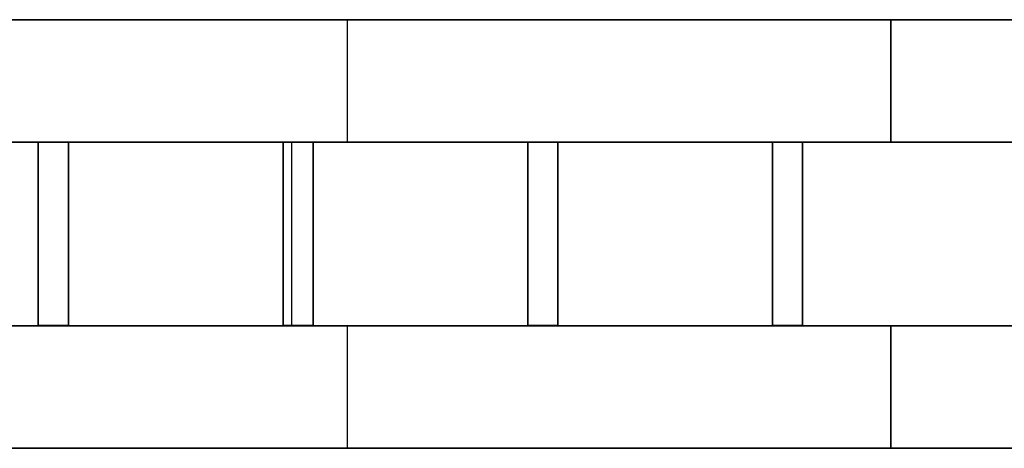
# Model space of a CAD drawing. Header units: millimetres. Extents: x -35 to 33166, y -35 to 31591.
# Tile 36 of 100: x 2793 to 3611, y 863 to 1219. Entities that reach past the tile are written whole.
import ezdxf

# ---------------------------------------------------------------- set-up
doc = ezdxf.new("R2010")
doc.units = ezdxf.units.MM
doc.header["$LTSCALE"] = 25.4
doc.layers.get('0').update_dxf_attribs({"true_color": 0xffffff})
doc.layers.add('ICF - L2', color=7, linetype='Continuous', true_color=0x64ff64)

# ---------------------------------------------------------------- blocks, each defined once
blk = doc.blocks.new('6XR35_96_S_Web')
for p, q in [((-76.07, -46.84, -12.5), (-76.07, 46.84, -12.5)), ((-76.07, 46.84, -12.5), (76.07, 46.84, -12.5)), ((76.07, 46.84, 12.5), (-76.07, 46.84, 12.5)), ((-76.07, 46.84, 12.5), (-76.07, -46.84, 12.5)), ((-76.07, 46.84, -12.5), (-76.07, 46.84, 12.5)), ((76.07, 46.84, -12.5), (76.07, -46.84, -12.5)), ((76.07, -46.84, 12.5), (76.07, 46.84, 12.5)), ((76.07, 46.84, 12.5), (76.07, 46.84, -12.5)), ((76.07, -46.84, -12.5), (-76.07, -46.84, -12.5)), ((-76.07, -46.84, 12.5), (76.07, -46.84, 12.5)), ((-76.07, -46.84, 12.5), (-76.07, -46.84, -12.5)), ((76.07, -46.84, -12.5), (76.07, -46.84, 12.5))]:
    blk.add_line(p, q)
blk = doc.blocks.new('Group9667')
for p, q in [((-101.6, 320.7, 457.2), (-101.6, 2438.4, 457.2)), ((-101.6, 0, 0), (-101.6, 2438.4, 0)), ((0, 0, 0), (0, 2438.4, 0)), ((0, 320.7, 457.2), (0, 2438.4, 457.2))]:
    blk.add_line(p, q)
blk = doc.blocks.new('Group#4723')
for p, q in [((-355.6, 320.7, 457.2), (-355.6, 2438.4, 457.2)), ((-355.6, 0, 0), (-355.6, 2438.4, 0)), ((-254, 0, 0), (-254, 2438.4, 0)), ((-254, 320.7, 457.2), (-254, 2438.4, 457.2))]:
    blk.add_line(p, q)
blk = doc.blocks.new('6XR35_96_S#1_MSG#20')
for name in ['Group#4723', 'Group9667']:
    blk.add_blockref(name, (0, 0))
at = {"extrusion": (9.72607e-16, 1, -1.15708e-14)}
for p in [(177.67, 97.84, 1930.4), (177.67, 97.84, 1727.2), (177.67, 97.84, 1524), (177.67, 97.84, 1320.8)]:
    blk.add_blockref('6XR35_96_S_Web', p, dxfattribs=at)
at = {"extrusion": (9.72607e-16, 1, 1.15708e-14)}
for p in [(177.67, 358.96, 1930.4), (177.67, 358.96, 1727.2), (177.67, 358.96, 1524), (177.67, 358.96, 1320.8)]:
    blk.add_blockref('6XR35_96_S_Web', p, dxfattribs=at)
blk = doc.blocks.new('Group9356')
for p, q in [((-101.6, 269.9, 457.2), (-101.6, 2438.4, 457.2)), ((-101.6, 0, 0), (-101.6, 2438.4, 0)), ((0, 0, 0), (0, 2438.4, 0)), ((0, 2438.4, 457.2), (0, 269.9, 457.2))]:
    blk.add_line(p, q)
blk = doc.blocks.new('Group9357')
for p, q in [((-355.6, 269.9, 457.2), (-355.6, 2438.4, 457.2)), ((-355.6, 0, 0), (-355.6, 2438.4, 0)), ((-254, 0, 0), (-254, 2438.4, 0)), ((-254, 2438.4, 457.2), (-254, 269.9, 457.2))]:
    blk.add_line(p, q)
blk = doc.blocks.new('6XR35_96_S#1_MSG#11')
for name in ['Group9357', 'Group9356']:
    blk.add_blockref(name, (0, 0))
at = {"extrusion": (9.72607e-16, 1, -1.15708e-14)}
for p in [(177.67, 97.84, 2336.8), (177.67, 97.84, 2133.6), (177.67, 97.84, 1930.4), (177.67, 97.84, 1727.2)]:
    blk.add_blockref('6XR35_96_S_Web', p, dxfattribs=at)
at = {"extrusion": (9.72607e-16, 1, 1.15708e-14)}
for p in [(177.67, 358.96, 2336.8), (177.67, 358.96, 2133.6), (177.67, 358.96, 1930.4), (177.67, 358.96, 1727.2)]:
    blk.add_blockref('6XR35_96_S_Web', p, dxfattribs=at)
blk = doc.blocks.new('Group9832')
for p, q in [((-101.6, 1184.3, 457.2), (-101.6, 2438.4, 457.2)), ((-101.6, 2438.4, 0), (-101.6, 727.1, 0)), ((0, 2438.4, 0), (0, 727.1, 0)), ((0, 1184.3, 457.2), (0, 2438.4, 457.2))]:
    blk.add_line(p, q)
blk = doc.blocks.new('Group9833')
for p, q in [((-355.6, 1184.3, 457.2), (-355.6, 2438.4, 457.2)), ((-355.6, 2438.4, 0), (-355.6, 727.1, 0)), ((-254, 2438.4, 0), (-254, 727.1, 0)), ((-254, 1184.3, 457.2), (-254, 2438.4, 457.2))]:
    blk.add_line(p, q)
blk = doc.blocks.new('6XR35_96_S#1_MSG#29')
for name in ['Group9833', 'Group9832']:
    blk.add_blockref(name, (0, 0))
at = {"extrusion": (9.72607e-16, 1, -1.15708e-14)}
for p in [(177.67, 97.84, 2336.8), (177.67, 97.84, 2133.6), (177.67, 97.84, 1930.4), (177.67, 97.84, 1727.2)]:
    blk.add_blockref('6XR35_96_S_Web', p, dxfattribs=at)
at = {"extrusion": (9.72607e-16, 1, 1.15708e-14)}
for p in [(177.67, 358.96, 2336.8), (177.67, 358.96, 2133.6), (177.67, 358.96, 1930.4), (177.67, 358.96, 1727.2)]:
    blk.add_blockref('6XR35_96_S_Web', p, dxfattribs=at)
blk = doc.blocks.new('Group11763')
for p, q in [((-101.6, 156.845), (-101.6, -1660.525)), ((0, 156.845), (0, -1660.525)), ((-101.6, -1203.325, 457.2), (-101.6, -300.355, 457.2)), ((0, -1203.325, 457.2), (0, -300.355, 457.2)), ((-101.6, -1203.325, 457.2), (-101.6, -1660.525)), ((0, -1203.325, 457.2), (-101.6, -1203.325, 457.2)), ((0, -1660.525), (0, -1203.325, 457.2))]:
    blk.add_line(p, q)
blk = doc.blocks.new('Group#5333')
for p, q in [((-355.6, 156.845), (-355.6, -1660.525)), ((-254, 156.845), (-254, -1660.525)), ((-355.6, -1203.325, 457.2), (-355.6, -300.355, 457.2)), ((-254, -1203.325, 457.2), (-254, -300.355, 457.2)), ((-355.6, -1203.325, 457.2), (-355.6, -1660.525)), ((-254, -1203.325, 457.2), (-355.6, -1203.325, 457.2)), ((-254, -1660.525), (-254, -1203.325, 457.2))]:
    blk.add_line(p, q)
blk = doc.blocks.new('6XR35_96_S_CUT_71_5_GM')
for name in ['Group#5333', 'Group11763']:
    blk.add_blockref(name, (0, 0))
at = {"extrusion": (9.72607e-16, 1, -1.15708e-14)}
for p in [(177.67, 97.84, -508), (177.67, 97.84, -711.2), (177.67, 97.84, -914.4), (177.67, 97.84, -1117.6)]:
    blk.add_blockref('6XR35_96_S_Web', p, dxfattribs=at)
at = {"extrusion": (9.72607e-16, 1, 1.15708e-14)}
for p in [(177.67, 358.96, -508), (177.67, 358.96, -711.2), (177.67, 358.96, -914.4), (177.67, 358.96, -1117.6)]:
    blk.add_blockref('6XR35_96_S_Web', p, dxfattribs=at)
blk = doc.blocks.new('Group#5338')
for p, q in [((-101.6, 106.045), (-101.6, -345.44, 451.485)), ((-101.6, 106.045), (-101.6, -796.925)), ((0, -345.44, 451.485), (0, 106.045)), ((0, 106.045), (0, -796.925)), ((0, -345.44, 451.485), (-101.6, -345.44, 451.485)), ((-101.6, -345.44, 451.485), (-101.6, -796.925)), ((0, -796.925), (0, -345.44, 451.485)), ((-101.6, -796.925), (0, -796.925))]:
    blk.add_line(p, q)
blk = doc.blocks.new('Group#5339')
for p, q in [((-355.6, 106.045), (-355.6, -345.44, 451.485)), ((-355.6, 106.045), (-355.6, -796.925)), ((-254, -345.44, 451.485), (-254, 106.045)), ((-254, 106.045), (-254, -796.925)), ((-254, -345.44, 451.485), (-355.6, -345.44, 451.485)), ((-355.6, -345.44, 451.485), (-355.6, -796.925)), ((-254, -796.925), (-254, -345.44, 451.485)), ((-355.6, -796.925), (-254, -796.925))]:
    blk.add_line(p, q)
blk = doc.blocks.new('Group#5340')
for p, q in [((-101.6, -292.3, 398.4), (-253.75, -292.3, 398.4)), ((-253.75, -292.3, 398.4), (-253.75, -299.7, 405.8)), ((-253.75, -317.3, 312.12), (-253.75, -292.3, 312.12)), ((-253.75, -292.3, 312.12), (-101.6, -292.3, 312.12)), ((-253.75, -292.3, 312.12), (-253.75, -292.3, 398.4)), ((-101.6, -299.7, 405.8), (-101.6, -292.3, 398.4)), ((-101.6, -292.3, 312.12), (-101.6, -317.3, 312.12)), ((-101.6, -292.3, 312.12), (-101.6, -292.3, 398.4)), ((-253.75, -299.7, 405.8), (-101.6, -299.7, 405.8)), ((-253.75, -299.7, 405.8), (-253.75, -317.3, 405.8)), ((-101.6, -299.7, 405.8), (-101.6, -317.3, 405.8)), ((-101.6, -317.3, 312.12), (-253.75, -317.3, 312.12)), ((-101.6, -317.3, 405.8), (-253.75, -317.3, 405.8)), ((-253.75, -317.3, 405.8), (-253.75, -317.3, 312.12)), ((-101.6, -317.3, 312.12), (-101.6, -317.3, 405.8))]:
    blk.add_line(p, q)
blk = doc.blocks.new('6XR35_96_S_CUT_35_5_GM')
for name in ['Group#5339', 'Group#5338', 'Group#5340']:
    blk.add_blockref(name, (0, 0))
at = {"extrusion": (9.72607e-16, 1, -1.15708e-14)}
for p in [(177.67, 97.84, -101.6), (177.67, 97.84, -304.8), (177.67, 97.84, -508)]:
    blk.add_blockref('6XR35_96_S_Web', p, dxfattribs=at)
blk = doc.blocks.new('Group3664')
at = {"layer": 'ICF - L2', "rotation": 90}
for name, p in [('6XR35_96_S_CUT_71_5_GM', (2313.2, 1218.6, 7796.6)), ('6XR35_96_S#1_MSG#20', (4751.6, 1218.6, 6882.2)), ('6XR35_96_S_CUT_35_5_GM', (2719.6, 1218.6, 8253.8)), ('6XR35_96_S#1_MSG#11', (5158, 1218.6, 6425)), ('6XR35_96_S#1_MSG#29', (5158, 1218.6, 7339.4))]:
    blk.add_blockref(name, p, dxfattribs=at)

msp = doc.modelspace()

# ---------------------------------------------------------------- block references
msp.add_blockref('Group3664', (0, 0))

doc.saveas('drawing.dxf')
